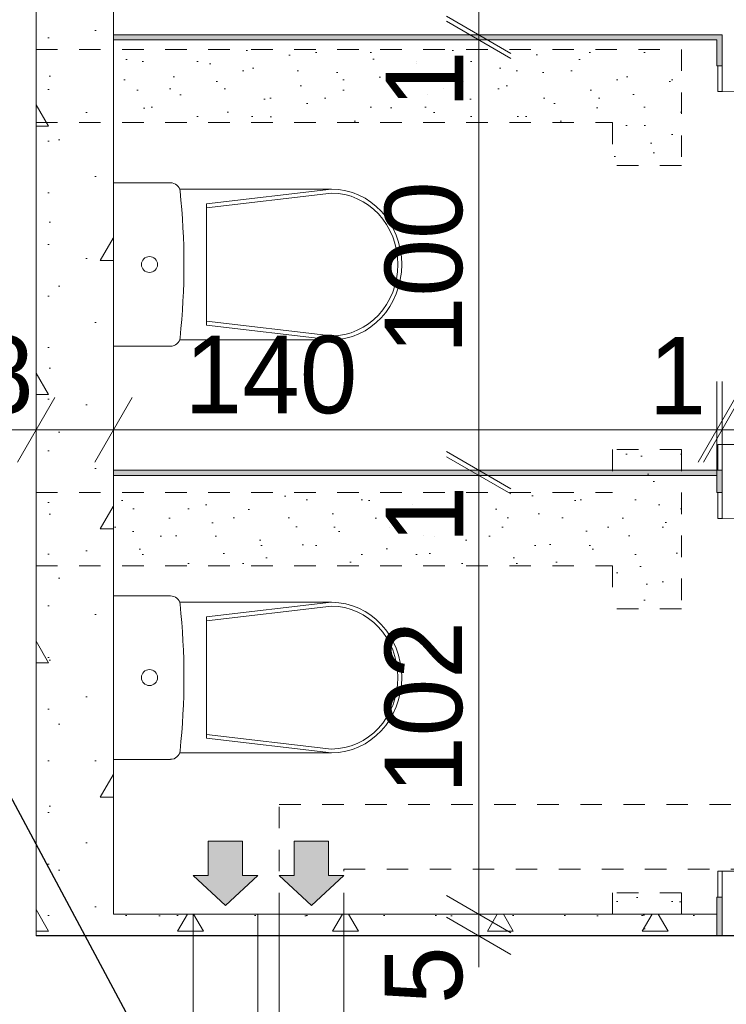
# Model space of a CAD drawing. Extents: x -145259 to -66341, y -2316 to 227384.
# Tile 41 of 141: x -126547 to -124904, y 97414 to 99702. Entities that reach past the tile are written whole.
import ezdxf

# ---------------------------------------------------------------- set-up
doc = ezdxf.new("R2010")
doc.units = 0
doc.header["$MEASUREMENT"] = 0
doc.linetypes.add('Hidden Line', pattern=[100, 50, -50])
for name, color, linetype in [('Arch ocieplenie', 7, 'Continuous'), ('Arch wymiary', 7, 'Continuous'), ('Arch ściany działowe', 7, 'Continuous'), ('Drzwi ArchiCAD', 7, 'Continuous'), ('INWENT wyposarzenie', 7, 'Continuous')]:
    doc.layers.add(name, color=color, linetype=linetype)
for name, color, linetype, lineweight in [('Arch ocieplenie_Nr_Pióra__21', 7, 'Continuous', 13), ('Arch wymiary_Nr_Pióra__21', 7, 'Continuous', 13), ('Arch wymiary_Nr_Pióra__5', 7, 'Continuous', 13), ('Arch ściany działowe_Nr_Pióra__15', 214, 'Continuous', 25), ('Arch ściany działowe_Nr_Pióra__5', 7, 'Continuous', 13), ('Drzwi ArchiCAD_Nr_Pióra__5', 7, 'Continuous', 13), ('Inwent kominy_Nr_Pióra__21', 7, 'Continuous', 13), ('INWENT OPISY_Nr_Pióra__21', 7, 'Continuous', 13), ('INWENT wyposarzenie_Nr_Pióra__21', 7, 'Continuous', 13), ('INWENT.ŚCIANY_Nr_Pióra__1', 7, 'Continuous', 25), ('INWENT.ŚCIANY_Nr_Pióra__20', 1, 'Continuous', 20)]:
    doc.layers.add(name, color=color, linetype=linetype, lineweight=lineweight)
doc.layers.add('Arch wyburzenia_Nr_Pióra__2', color=7, linetype='Continuous', lineweight=13, true_color=0x7f7f7f)
doc.layers.add('INWENT.ŚCIANY_Nr_Pióra__2', color=7, linetype='Continuous', lineweight=13, true_color=0x7f7f7f)
doc.styles.add('GENERATED_STYLE_1', font='txt')
doc.dimstyles.new('GENERATED_STYLE__1', dxfattribs={"dimtxt": 179.999995, "dimasz": 114, "dimexe": 0.18, "dimexo": 0, "dimgap": 0.09, "dimtad": 1, "dimdec": 0, "dimlfac": 0.1, "dimzin": 0, "dimdsep": 46, "dimtxsty": 'GENERATED_STYLE_1', "dimblk": 'ARROWHEAD_2', "dimblk1": 'ARROWHEAD_2', "dimblk2": 'ARROWHEAD_2', "dimcen": 0.09, "dimclrd": 7, "dimclre": 7, "dimclrt": 7, "dimazin": 0, "dimtfac": 1, "dimtdec": 4, "dimtmove": 0, "dimatfit": 3, "dimfxl": 0, "dimtolj": 1, "dimtzin": 0, "dimarcsym": 0})
doc.dimstyles.new('GENERATED_STYLE__2', dxfattribs={"dimtxt": 179.999995, "dimasz": 114, "dimexe": 0.18, "dimexo": 0, "dimgap": 0.09, "dimtad": 1, "dimtih": 1, "dimtoh": 1, "dimdec": 0, "dimlfac": 0.1, "dimzin": 0, "dimdsep": 46, "dimtxsty": 'GENERATED_STYLE_1', "dimblk": 'ARROWHEAD_2', "dimblk1": 'ARROWHEAD_2', "dimblk2": 'ARROWHEAD_2', "dimcen": 0.09, "dimclrd": 7, "dimclre": 7, "dimclrt": 7, "dimazin": 0, "dimtfac": 1, "dimtdec": 4, "dimtmove": 0, "dimatfit": 3, "dimfxl": 0, "dimtolj": 1, "dimtzin": 0, "dimarcsym": 0})
doc.dimstyles.new('GENERATED_STYLE__3', dxfattribs={"dimtxt": 179.999995, "dimasz": 114, "dimexe": 0.18, "dimexo": 0, "dimgap": 0.09, "dimtad": 1, "dimtih": 1, "dimtoh": 1, "dimdec": 0, "dimlfac": 0.1, "dimzin": 0, "dimdsep": 46, "dimtxsty": 'GENERATED_STYLE_1', "dimblk": 'ARROWHEAD_2', "dimblk1": 'ARROWHEAD_2', "dimblk2": 'ARROWHEAD_2', "dimcen": 0.09, "dimclrd": 7, "dimclre": 7, "dimclrt": 7, "dimazin": 0, "dimtfac": 1, "dimtdec": 4, "dimtmove": 2, "dimatfit": 3, "dimfxl": 0, "dimtolj": 1, "dimtzin": 0, "dimarcsym": 0})
doc.dimstyles.new('GENERATED_STYLE__9', dxfattribs={"dimtxt": 0.18, "dimasz": 109.44, "dimexe": 0.18, "dimexo": 0.0625, "dimgap": 0.09, "dimtad": 0, "dimtih": 1, "dimtoh": 1, "dimdec": 4, "dimzin": 0, "dimdsep": 46, "dimcen": 0.09, "dimadec": 0, "dimazin": 0, "dimtfac": 1, "dimtdec": 4, "dimtmove": 0, "dimatfit": 3, "dimldrblk": 'ARROWHEAD_11', "dimfxl": 0, "dimtolj": 1, "dimtzin": 0, "dimarcsym": 0})
pattern_1 = [(45, (0, 200), (-63.63961, 63.63961), [0, -60, 0, -90]), (110, (200, 200), (84.572336, 30.781813), [0, -44, 0, -76])]
pattern_2 = [(0, (0, 0), (0, 623.5383), [60, -300]), (0, (180, 311.8), (0, 623.5383), [60, -300]), (60, (0, 0), (-540, 311.7692), [60, -300]), (60, (360, 0), (-540, 311.7692), [60, -300]), (120, (60, 0), (540, 311.7692), [60, -300]), (120, (420, 0), (540, 311.7692), [60, -300]), (0, (0, 60), (0, 120.000005), [0, -120, 0, -180.00001]), (45, (60, 60), (-84.85282, 84.85282), [0, -90, 0, -150.00001])]

# ---------------------------------------------------------------- blocks, each defined once
blk = doc.blocks.new('Ściana_194', base_point=(-126508.7, 97573.6))
at = {"layer": 'Arch ocieplenie_Nr_Pióra__21', "linetype": 'Continuous'}
h = blk.add_hatch(dxfattribs=at)
h.set_pattern_fill('Structural_Concrete', color=256, style=0, pattern_type=2)
h.set_pattern_definition(pattern_2)
h.paths.add_polyline_path([(-126328.7, 97623.6), (-126328.7, 100693.6), (-126508.7, 100873.6), (-126508.7, 97573.6)], flags=0)
for p, q in [((-126508.7, 100873.6), (-126508.7, 97573.6)), ((-126328.7, 97623.6), (-126328.7, 100693.6))]:
    blk.add_line(p, q, dxfattribs=at)
blk = doc.blocks.new('D1 Drzwi proste 14_7')
at = {"layer": 'Drzwi ArchiCAD_Nr_Pióra__5', "linetype": 'Continuous'}
for p, q in [((410, 0), (410, 820)), ((-410, 0), (-470, 0)), ((-470, 0), (-470, -10)), ((-470, 0), (-470, -10)), ((-410, -10), (-410, 0)), ((470, 0), (410, 0)), ((410, 0), (410, -10)), ((470, -10), (470, 0)), ((470, 0), (470, -10)), ((-470, -10), (-410, -10)), ((410, -10), (470, -10))]:
    blk.add_line(p, q, dxfattribs=at)
blk.add_arc((410, 0), 820, 90, 180, dxfattribs=at)
blk = doc.blocks.new('Ściana_195', base_point=(-124914.4, 97573.6))
at = {"layer": 'Arch ściany działowe_Nr_Pióra__15', "linetype": 'Continuous'}
for points in [[(-124914.4, 99667.6), (-124926.4, 99655.6), (-124926.4, 99595.6), (-124924.4, 99595.6), (-124914.4, 99595.6)], [(-124926.4, 98603.6), (-124924.4, 98603.6), (-124914.4, 98603.6), (-124914.4, 98655.6), (-124924.4, 98655.6), (-124926.4, 98655.6)], [(-124926.4, 97573.6), (-124914.4, 97573.6), (-124914.4, 97663.6), (-124924.4, 97663.6), (-124926.4, 97663.6)]]:
    blk.add_hatch(color=256, dxfattribs=at).paths.add_polyline_path(points, flags=0)
at = {"layer": 'Arch ściany działowe_Nr_Pióra__5', "linetype": 'Continuous'}
for p, q in [((-124926.4, 99655.6), (-124926.4, 99595.6)), ((-124914.4, 99595.6), (-124914.4, 99667.6)), ((-124924.4, 99595.6), (-124926.4, 99595.6)), ((-124914.4, 99595.6), (-124924.4, 99595.6)), ((-124924.4, 98655.6), (-124926.4, 98655.6)), ((-124926.4, 98655.6), (-124926.4, 98603.6)), ((-124914.4, 98655.6), (-124924.4, 98655.6)), ((-124914.4, 98603.6), (-124914.4, 98655.6)), ((-124924.4, 98603.6), (-124926.4, 98603.6)), ((-124914.4, 98603.6), (-124924.4, 98603.6)), ((-124924.4, 97663.6), (-124926.4, 97663.6)), ((-124926.4, 97663.6), (-124926.4, 97573.6)), ((-124914.4, 97663.6), (-124924.4, 97663.6)), ((-124914.4, 97573.6), (-124914.4, 97663.6)), ((-124926.4, 97573.6), (-124914.4, 97573.6))]:
    blk.add_line(p, q, dxfattribs=at)
at = {"layer": 'Drzwi ArchiCAD', "color": 8, "linetype": 'Continuous', "lineweight": 13, "true_color": 0x7f7f7f, "zscale": 1000, "rotation": -90.00000000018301}
for p in [(-124914.4, 99125.6), (-124914.4, 98133.6)]:
    blk.add_blockref('D1 Drzwi proste 14_7', p, dxfattribs=at)
blk = doc.blocks.new('Ściana_196', base_point=(-126328.7, 98643.6))
at = {"layer": 'Arch ściany działowe_Nr_Pióra__15', "linetype": 'Continuous'}
blk.add_hatch(color=256, dxfattribs=at).paths.add_polyline_path([(-126328.7, 98643.6), (-124926.4, 98643.6), (-124926.4, 98655.6), (-126328.7, 98655.6)], flags=0)
at = {"layer": 'Arch ściany działowe_Nr_Pióra__5', "linetype": 'Continuous'}
for p, q in [((-124926.4, 98655.6), (-126328.7, 98655.6)), ((-126328.7, 98655.6), (-126328.7, 98643.6)), ((-126328.7, 98643.6), (-124926.4, 98643.6)), ((-124926.4, 98643.6), (-124926.4, 98655.6))]:
    blk.add_line(p, q, dxfattribs=at)
blk = doc.blocks.new('Ściana_197', base_point=(-126328.7, 99655.6))
at = {"layer": 'Arch ściany działowe_Nr_Pióra__15', "linetype": 'Continuous'}
blk.add_hatch(color=256, dxfattribs=at).paths.add_polyline_path([(-126328.7, 99655.6), (-124926.4, 99655.6), (-124914.4, 99667.6), (-126328.7, 99667.6)], flags=0)
at = {"layer": 'Arch ściany działowe_Nr_Pióra__5', "linetype": 'Continuous'}
for p, q in [((-124914.4, 99667.6), (-126328.7, 99667.6)), ((-126328.7, 99667.6), (-126328.7, 99655.6)), ((-126328.7, 99655.6), (-124926.4, 99655.6))]:
    blk.add_line(p, q, dxfattribs=at)
blk = doc.blocks.new('Ściana_198', base_point=(-126508.7, 97573.6))
at = {"layer": 'Arch ocieplenie_Nr_Pióra__21', "linetype": 'Continuous'}
h = blk.add_hatch(dxfattribs=at)
h.set_pattern_fill('Structural_Concrete', color=256, style=0, pattern_type=2)
h.set_pattern_definition(pattern_2)
h.paths.add_polyline_path([(-126508.7, 97573.6), (-124926.4, 97573.6), (-124926.4, 97623.6), (-126328.7, 97623.6)], flags=0)
for p, q in [((-124926.4, 97623.6), (-126328.7, 97623.6)), ((-124926.4, 97573.6), (-124926.4, 97623.6)), ((-126508.7, 97573.6), (-124926.4, 97573.6))]:
    blk.add_line(p, q, dxfattribs=at)
blk = doc.blocks.new('Symbol WC 2 14_39', base_point=(-126328.7, 98363.6))
at = {"layer": 'INWENT wyposarzenie_Nr_Pióra__21', "linetype": 'Continuous'}
for p, q in [((-126328.7, 98363.6), (-126328.7, 97983.6)), ((-126328.7, 98363.6), (-126196.3, 98363.6)), ((-126174.9, 98348.5), (-125822, 98348.5)), ((-125822.4, 98348.5), (-126113, 98314.5)), ((-125822.4, 98339.6), (-126113, 98305.6)), ((-126113, 98173.6), (-126113, 98314.5)), ((-126113, 98173.6), (-126113, 98032.7)), ((-125822.4, 98007.6), (-126113, 98041.6)), ((-125822.4, 97998.7), (-126113, 98032.7)), ((-126328.7, 97983.6), (-126196.3, 97983.6)), ((-126175.1, 97998.7), (-125822, 97998.7))]:
    blk.add_line(p, q, dxfattribs=at)
for centre, major_axis, ratio, start_param, end_param in [((-126196.3, 98341.5), (22.3, 0), 0.989247, 0.109401, 1.570796), ((-125822, 98173.6), (0, 174.9), 0.933096, 3.141593, 6.283185), ((-127808.5, 98173.6), (1643.4, 0), 0.989247, 6.178338, 6.388154), ((-125822.4, 98173.6), (0, 166), 0.93174, 3.141593, 6.283185), ((-126196.3, 98005.7), (22.3, 0), 0.989247, 4.712389, 6.18277)]:
    blk.add_ellipse(centre, major_axis=major_axis, ratio=ratio, start_param=start_param, end_param=end_param, dxfattribs=at)
blk.add_ellipse((-126245.2, 98173.6), major_axis=(18.7, 0), ratio=0.989247, dxfattribs=at)
blk = doc.blocks.new('Symbol WC 2 14_40', base_point=(-126328.7, 99323.6))
at = {"layer": 'INWENT wyposarzenie_Nr_Pióra__21', "linetype": 'Continuous'}
for p, q in [((-126328.7, 99323.6), (-126328.7, 98943.6)), ((-126328.7, 99323.6), (-126196.3, 99323.6)), ((-126174.9, 99308.5), (-125822, 99308.5)), ((-125822.4, 99308.5), (-126113, 99274.5)), ((-125822.4, 99299.6), (-126113, 99265.6)), ((-126113, 99133.6), (-126113, 99274.5)), ((-126113, 99133.6), (-126113, 98992.7)), ((-125822.4, 98967.6), (-126113, 99001.6)), ((-125822.4, 98958.7), (-126113, 98992.7)), ((-126328.7, 98943.6), (-126196.3, 98943.6)), ((-126175.1, 98958.7), (-125822, 98958.7))]:
    blk.add_line(p, q, dxfattribs=at)
for centre, major_axis, ratio, start_param, end_param in [((-126196.3, 99301.5), (22.3, 0), 0.989247, 0.109401, 1.570796), ((-125822, 99133.6), (0, 174.9), 0.933096, 3.141593, 6.283185), ((-127808.5, 99133.6), (1643.4, 0), 0.989247, 6.178338, 6.388154), ((-125822.4, 99133.6), (0, 166), 0.93174, 3.141593, 6.283185), ((-126196.3, 98965.7), (22.3, 0), 0.989247, 4.712389, 6.18277)]:
    blk.add_ellipse(centre, major_axis=major_axis, ratio=ratio, start_param=start_param, end_param=end_param, dxfattribs=at)
blk.add_ellipse((-126245.2, 99133.6), major_axis=(18.7, 0), ratio=0.989247, dxfattribs=at)
blk = doc.blocks.new('*D1401')
at = {"layer": 'Arch wymiary_Nr_Pióra__5', "linetype": 'Continuous'}
for p, q in [((-126508.7, 98636.9), (-126508.7, 98861.9)), ((-126328.7, 98636.9), (-126328.7, 98861.9)), ((-126465.4, 98824.4), (-126552, 98674.4)), ((-126285.4, 98824.4), (-126372, 98674.4)), ((-126582.1, 98749.4), (-126508.7, 98749.4)), ((-126508.7, 98749.4), (-126328.7, 98749.4))]:
    blk.add_line(p, q, dxfattribs=at)
at = {"layer": 'Arch wymiary_Nr_Pióra__21', "char_height": 180, "attachment_point": 7, "style": 'GENERATED_STYLE_1'}
for s, insert in [('{18}', (-126782.5, 98785.4)), ('{140}', (-126163.6, 98785.4)), ('{1}', (-125085, 98785.4)), ('{155}', (-124293, 98785.4)), ('{12}', (-123205.4, 98785.4)), ('{196}', (-122326.3, 98785.4))]:
    blk.add_mtext(s, dxfattribs=dict(at, insert=insert))
blk = doc.blocks.new('ARROWHEAD_2')
at = {"color": 0, "linetype": 'Continuous', "lineweight": 0}
for p, q in [((-0.378, -0.655), (0.378, 0.655)), ((0, 0), (-1, 0))]:
    blk.add_line(p, q, dxfattribs=at)
blk = doc.blocks.new('*D1402')
at = {"layer": 'Arch wymiary_Nr_Pióra__5', "linetype": 'Continuous'}
for p, q in [((-126328.7, 98636.9), (-126328.7, 98861.9)), ((-124926.4, 98636.9), (-124926.4, 98861.9)), ((-126285.4, 98824.4), (-126372, 98674.4)), ((-124969.7, 98674.4), (-124883.1, 98824.4)), ((-124871.1, 98824.4), (-124957.7, 98674.4)), ((-126328.7, 98749.4), (-124926.4, 98749.4))]:
    blk.add_line(p, q, dxfattribs=at)
at = {"layer": 'Arch wymiary_Nr_Pióra__21', "char_height": 180, "attachment_point": 7, "style": 'GENERATED_STYLE_1'}
for s, insert in [('{18}', (-126782.5, 98785.4)), ('{140}', (-126163.6, 98785.4)), ('{1}', (-125085, 98785.4)), ('{155}', (-124293, 98785.4)), ('{12}', (-123205.4, 98785.4)), ('{196}', (-122326.3, 98785.4))]:
    blk.add_mtext(s, dxfattribs=dict(at, insert=insert))
blk = doc.blocks.new('*D1403')
at = {"layer": 'Arch wymiary_Nr_Pióra__5', "linetype": 'Continuous'}
for p, q in [((-124926.4, 98636.9), (-124926.4, 98861.9)), ((-124914.4, 98636.9), (-124914.4, 98861.9)), ((-124969.7, 98674.4), (-124883.1, 98824.4)), ((-124871.1, 98824.4), (-124957.7, 98674.4)), ((-124926.4, 98749.4), (-124914.4, 98749.4))]:
    blk.add_line(p, q, dxfattribs=at)
at = {"layer": 'Arch wymiary_Nr_Pióra__21', "char_height": 180, "attachment_point": 7, "style": 'GENERATED_STYLE_1'}
for s, insert in [('{18}', (-126782.5, 98785.4)), ('{140}', (-126163.6, 98785.4)), ('{1}', (-125085, 98785.4)), ('{155}', (-124293, 98785.4)), ('{12}', (-123205.4, 98785.4)), ('{196}', (-122326.3, 98785.4))]:
    blk.add_mtext(s, dxfattribs=dict(at, insert=insert))
blk = doc.blocks.new('*D1404')
at = {"layer": 'Arch wymiary_Nr_Pióra__5', "linetype": 'Continuous'}
for p, q in [((-124914.4, 98636.9), (-124914.4, 98861.9)), ((-123368.7, 98636.9), (-123368.7, 98861.9)), ((-124969.7, 98674.4), (-124883.1, 98824.4)), ((-124871.1, 98824.4), (-124957.7, 98674.4)), ((-123325.4, 98824.4), (-123412, 98674.4)), ((-124914.4, 98749.4), (-123368.7, 98749.4))]:
    blk.add_line(p, q, dxfattribs=at)
at = {"layer": 'Arch wymiary_Nr_Pióra__21', "char_height": 180, "attachment_point": 7, "style": 'GENERATED_STYLE_1'}
for s, insert in [('{18}', (-126782.5, 98785.4)), ('{140}', (-126163.6, 98785.4)), ('{1}', (-125085, 98785.4)), ('{155}', (-124293, 98785.4)), ('{12}', (-123205.4, 98785.4)), ('{196}', (-122326.3, 98785.4))]:
    blk.add_mtext(s, dxfattribs=dict(at, insert=insert))
blk = doc.blocks.new('*D1405')
at = {"layer": 'Arch wymiary_Nr_Pióra__5', "linetype": 'Continuous'}
for p, q in [((-123368.7, 98636.9), (-123368.7, 98861.9)), ((-123248.7, 98636.9), (-123248.7, 98861.9)), ((-123325.4, 98824.4), (-123412, 98674.4)), ((-123205.4, 98824.4), (-123292, 98674.4)), ((-123368.7, 98749.4), (-123248.7, 98749.4))]:
    blk.add_line(p, q, dxfattribs=at)
at = {"layer": 'Arch wymiary_Nr_Pióra__21', "char_height": 180, "attachment_point": 7, "style": 'GENERATED_STYLE_1'}
for s, insert in [('{18}', (-126782.5, 98785.4)), ('{140}', (-126163.6, 98785.4)), ('{1}', (-125085, 98785.4)), ('{155}', (-124293, 98785.4)), ('{12}', (-123205.4, 98785.4)), ('{196}', (-122326.3, 98785.4))]:
    blk.add_mtext(s, dxfattribs=dict(at, insert=insert))
blk = doc.blocks.new('*D1406')
at = {"layer": 'Arch wymiary_Nr_Pióra__5', "linetype": 'Continuous'}
for p, q in [((-123248.7, 98636.9), (-123248.7, 98861.9)), ((-121288.7, 98636.9), (-121288.7, 98861.9)), ((-123205.4, 98824.4), (-123292, 98674.4)), ((-121332, 98674.4), (-121245.4, 98824.4)), ((-123248.7, 98749.4), (-121288.7, 98749.4)), ((-121288.7, 98749.4), (-121215.4, 98749.4))]:
    blk.add_line(p, q, dxfattribs=at)
at = {"layer": 'Arch wymiary_Nr_Pióra__21', "char_height": 180, "attachment_point": 7, "style": 'GENERATED_STYLE_1'}
for s, insert in [('{18}', (-126782.5, 98785.4)), ('{140}', (-126163.6, 98785.4)), ('{1}', (-125085, 98785.4)), ('{155}', (-124293, 98785.4)), ('{12}', (-123205.4, 98785.4)), ('{196}', (-122326.3, 98785.4))]:
    blk.add_mtext(s, dxfattribs=dict(at, insert=insert))
blk = doc.blocks.new('*D1407')
at = {"layer": 'Arch wymiary_Nr_Pióra__5', "linetype": 'Continuous'}
for p, q in [((-125554.9, 97666.9), (-125404.9, 97580.3)), ((-125367.4, 97623.6), (-125592.4, 97623.6)), ((-125554.9, 97616.9), (-125404.9, 97530.3)), ((-125479.9, 97573.6), (-125479.9, 97623.6)), ((-125367.4, 97573.6), (-125592.4, 97573.6)), ((-125479.9, 97500.3), (-125479.9, 97573.6))]:
    blk.add_line(p, q, dxfattribs=at)
at = {"layer": 'Arch wymiary_Nr_Pióra__21', "char_height": 180, "attachment_point": 7, "rotation": 90, "style": 'GENERATED_STYLE_1'}
for s, insert in [('{18}', (-125515.9, 100419.9)), ('{103}', (-125515.9, 99892.6)), ('{1}', (-125515.9, 99497.1)), ('{100}', (-125515.9, 98925.2)), ('{1}', (-125515.9, 98485.1)), ('{102}', (-125515.9, 97903.2)), ('{5}', (-125515.9, 97415.1))]:
    blk.add_mtext(s, dxfattribs=dict(at, insert=insert))
blk = doc.blocks.new('*D1408')
at = {"layer": 'Arch wymiary_Nr_Pióra__5', "linetype": 'Continuous'}
for p, q in [((-125554.9, 98698.9), (-125404.9, 98612.3)), ((-125404.9, 98600.3), (-125554.9, 98686.9)), ((-125367.4, 98643.6), (-125592.4, 98643.6)), ((-125479.9, 97623.6), (-125479.9, 98643.6)), ((-125554.9, 97666.9), (-125404.9, 97580.3)), ((-125367.4, 97623.6), (-125592.4, 97623.6))]:
    blk.add_line(p, q, dxfattribs=at)
at = {"layer": 'Arch wymiary_Nr_Pióra__21', "char_height": 180, "attachment_point": 7, "rotation": 90, "style": 'GENERATED_STYLE_1'}
for s, insert in [('{18}', (-125515.9, 100419.9)), ('{103}', (-125515.9, 99892.6)), ('{1}', (-125515.9, 99497.1)), ('{100}', (-125515.9, 98925.2)), ('{1}', (-125515.9, 98485.1)), ('{102}', (-125515.9, 97903.2)), ('{5}', (-125515.9, 97415.1))]:
    blk.add_mtext(s, dxfattribs=dict(at, insert=insert))
blk = doc.blocks.new('*D1409')
at = {"layer": 'Arch wymiary_Nr_Pióra__5', "linetype": 'Continuous'}
for p, q in [((-125554.9, 98698.9), (-125404.9, 98612.3)), ((-125404.9, 98600.3), (-125554.9, 98686.9)), ((-125367.4, 98655.6), (-125592.4, 98655.6)), ((-125367.4, 98643.6), (-125592.4, 98643.6)), ((-125479.9, 98643.6), (-125479.9, 98655.6))]:
    blk.add_line(p, q, dxfattribs=at)
at = {"layer": 'Arch wymiary_Nr_Pióra__21', "char_height": 180, "attachment_point": 7, "rotation": 90, "style": 'GENERATED_STYLE_1'}
for s, insert in [('{18}', (-125515.9, 100419.9)), ('{103}', (-125515.9, 99892.6)), ('{1}', (-125515.9, 99497.1)), ('{100}', (-125515.9, 98925.2)), ('{1}', (-125515.9, 98485.1)), ('{102}', (-125515.9, 97903.2)), ('{5}', (-125515.9, 97415.1))]:
    blk.add_mtext(s, dxfattribs=dict(at, insert=insert))
blk = doc.blocks.new('*D1410')
at = {"layer": 'Arch wymiary_Nr_Pióra__5', "linetype": 'Continuous'}
for p, q in [((-125554.9, 99710.9), (-125404.9, 99624.3)), ((-125404.9, 99612.3), (-125554.9, 99698.9)), ((-125367.4, 99655.6), (-125592.4, 99655.6)), ((-125479.9, 98655.6), (-125479.9, 99655.6)), ((-125554.9, 98698.9), (-125404.9, 98612.3)), ((-125404.9, 98600.3), (-125554.9, 98686.9)), ((-125367.4, 98655.6), (-125592.4, 98655.6))]:
    blk.add_line(p, q, dxfattribs=at)
at = {"layer": 'Arch wymiary_Nr_Pióra__21', "char_height": 180, "attachment_point": 7, "rotation": 90, "style": 'GENERATED_STYLE_1'}
for s, insert in [('{18}', (-125515.9, 100419.9)), ('{103}', (-125515.9, 99892.6)), ('{1}', (-125515.9, 99497.1)), ('{100}', (-125515.9, 98925.2)), ('{1}', (-125515.9, 98485.1)), ('{102}', (-125515.9, 97903.2)), ('{5}', (-125515.9, 97415.1))]:
    blk.add_mtext(s, dxfattribs=dict(at, insert=insert))
blk = doc.blocks.new('*D1411')
at = {"layer": 'Arch wymiary_Nr_Pióra__5', "linetype": 'Continuous'}
for p, q in [((-125554.9, 99710.9), (-125404.9, 99624.3)), ((-125404.9, 99612.3), (-125554.9, 99698.9)), ((-125367.4, 99667.6), (-125592.4, 99667.6)), ((-125367.4, 99655.6), (-125592.4, 99655.6)), ((-125479.9, 99655.6), (-125479.9, 99667.6))]:
    blk.add_line(p, q, dxfattribs=at)
at = {"layer": 'Arch wymiary_Nr_Pióra__21', "char_height": 180, "attachment_point": 7, "rotation": 90, "style": 'GENERATED_STYLE_1'}
for s, insert in [('{18}', (-125515.9, 100419.9)), ('{103}', (-125515.9, 99892.6)), ('{1}', (-125515.9, 99497.1)), ('{100}', (-125515.9, 98925.2)), ('{1}', (-125515.9, 98485.1)), ('{102}', (-125515.9, 97903.2)), ('{5}', (-125515.9, 97415.1))]:
    blk.add_mtext(s, dxfattribs=dict(at, insert=insert))
blk = doc.blocks.new('*D1412')
at = {"layer": 'Arch wymiary_Nr_Pióra__5', "linetype": 'Continuous'}
for p, q in [((-125554.9, 100736.9), (-125404.9, 100650.3)), ((-125367.4, 100693.6), (-125592.4, 100693.6)), ((-125479.9, 99667.6), (-125479.9, 100693.6)), ((-125554.9, 99710.9), (-125404.9, 99624.3)), ((-125404.9, 99612.3), (-125554.9, 99698.9)), ((-125367.4, 99667.6), (-125592.4, 99667.6))]:
    blk.add_line(p, q, dxfattribs=at)
at = {"layer": 'Arch wymiary_Nr_Pióra__21', "char_height": 180, "attachment_point": 7, "rotation": 90, "style": 'GENERATED_STYLE_1'}
for s, insert in [('{18}', (-125515.9, 100419.9)), ('{103}', (-125515.9, 99892.6)), ('{1}', (-125515.9, 99497.1)), ('{100}', (-125515.9, 98925.2)), ('{1}', (-125515.9, 98485.1)), ('{102}', (-125515.9, 97903.2)), ('{5}', (-125515.9, 97415.1))]:
    blk.add_mtext(s, dxfattribs=dict(at, insert=insert))
blk = doc.blocks.new('*D1413')
at = {"layer": 'Arch wymiary_Nr_Pióra__5', "linetype": 'Continuous'}
for p, q in [((-125479.9, 100873.6), (-125479.9, 100947)), ((-125404.9, 100830.3), (-125554.9, 100916.9)), ((-125367.4, 100873.6), (-125592.4, 100873.6)), ((-125479.9, 100693.6), (-125479.9, 100873.6)), ((-125554.9, 100736.9), (-125404.9, 100650.3)), ((-125367.4, 100693.6), (-125592.4, 100693.6))]:
    blk.add_line(p, q, dxfattribs=at)
at = {"layer": 'Arch wymiary_Nr_Pióra__21', "char_height": 180, "attachment_point": 7, "rotation": 90, "style": 'GENERATED_STYLE_1'}
for s, insert in [('{18}', (-125515.9, 100419.9)), ('{103}', (-125515.9, 99892.6)), ('{1}', (-125515.9, 99497.1)), ('{100}', (-125515.9, 98925.2)), ('{1}', (-125515.9, 98485.1)), ('{102}', (-125515.9, 97903.2)), ('{5}', (-125515.9, 97415.1))]:
    blk.add_mtext(s, dxfattribs=dict(at, insert=insert))
blk = doc.blocks.new('*D1425')
at = {"layer": 'Arch wymiary_Nr_Pióra__5', "linetype": 'Continuous'}
for p, q in [((-124570, 97413.6), (-124570, 97487)), ((-124495, 97370.3), (-124645, 97456.9)), ((-124457.5, 97413.6), (-124682.5, 97413.6)), ((-124570, 96718.6), (-124570, 97413.6)), ((-124645, 96761.9), (-124495, 96675.3)), ((-124457.5, 96718.6), (-124682.5, 96718.6))]:
    blk.add_line(p, q, dxfattribs=at)
at = {"layer": 'Arch wymiary_Nr_Pióra__21', "char_height": 180, "attachment_point": 7, "rotation": 90, "style": 'GENERATED_STYLE_1'}
for s, insert in [('{69}', (-124606, 96950.9)), ('{10}', (-124606, 96349.9))]:
    blk.add_mtext(s, dxfattribs=dict(at, insert=insert))
blk = doc.blocks.new('ARROWHEAD_11')
at = {"color": 0, "linetype": 'Continuous', "lineweight": 0}
blk.add_line((0, 0), (-1, 0), dxfattribs=at)
at = {"color": 0, "linetype": 'Continuous', "lineweight": 0, "const_width": 0.25, "flags": 128}
blk.add_lwpolyline([(-0.125, 0, 1), (0.125, 0, 1)], format="xyb", close=True, dxfattribs=at)

msp = doc.modelspace()

# ---------------------------------------------------------------- hatches: boundary and pattern name
at = {"layer": 'Arch wyburzenia_Nr_Pióra__2', "linetype": 'Continuous'}
h = msp.add_hatch(dxfattribs=at)
h.set_pattern_fill('Cut_Stone', color=256, style=0, pattern_type=2)
h.set_pattern_definition(pattern_1)
h.paths.add_polyline_path([(-125168.7, 99463.6), (-125168.7, 99363.6), (-125008.7, 99363.6), (-125008.7, 99564.4), (-125053.5, 99564.4), (-125053.5, 99633.6), (-126328.7, 99633.6), (-126328.7, 99463.6)], flags=0)
h = msp.add_hatch(dxfattribs=at)
h.set_pattern_fill('Cut_Stone', color=256, style=0, pattern_type=2)
h.set_pattern_definition(pattern_1)
h.paths.add_polyline_path([(-125168.7, 98603.6), (-126328.7, 98603.6), (-126328.7, 98433.6), (-125168.7, 98433.6), (-125168.7, 98333.6), (-125008.7, 98333.6), (-125008.7, 98703.6), (-125168.7, 98703.6)], flags=0)
h = msp.add_hatch(dxfattribs=at)
h.set_pattern_fill('Cut_Stone', color=256, style=0, pattern_type=2)
h.set_pattern_definition(pattern_1)
h.paths.add_polyline_path([(-125168.7, 97673.6), (-125168.7, 97573.6), (-125008.7, 97573.6), (-125008.7, 97673.6)], flags=0)
at = {"layer": 'Inwent kominy_Nr_Pióra__21', "linetype": 'Continuous'}
for points in [[(-125993.7, 97713.6), (-126028.7, 97713.6), (-126028.7, 97793.6), (-126108.7, 97793.6), (-126108.7, 97713.6), (-126143.7, 97713.6), (-126068.7, 97643.6)], [(-125793.7, 97713.6), (-125828.7, 97713.6), (-125828.7, 97793.6), (-125908.7, 97793.6), (-125908.7, 97713.6), (-125943.7, 97713.6), (-125868.7, 97643.6)]]:
    msp.add_hatch(color=256, dxfattribs=at).paths.add_polyline_path(points, flags=0)

# ---------------------------------------------------------------- linework, layer by layer
at = {"layer": 'Inwent kominy_Nr_Pióra__21', "linetype": 'Hidden Line'}
for p, q in [((-125943.7, 97623.6), (-125943.7, 97878.3)), ((-125943.7, 97878.3), (-123248.7, 97878.3)), ((-125793.7, 97623.6), (-125793.7, 97728.3)), ((-125793.7, 97728.3), (-123248.7, 97728.3))]:
    msp.add_line(p, q, dxfattribs=at)
at = {"layer": 'Inwent kominy_Nr_Pióra__21', "linetype": 'Continuous'}
for p, q in [((-126028.7, 97793.6), (-126108.7, 97793.6)), ((-126108.7, 97793.6), (-126108.7, 97713.6)), ((-126028.7, 97713.6), (-126028.7, 97793.6)), ((-125828.7, 97793.6), (-125908.7, 97793.6)), ((-125908.7, 97793.6), (-125908.7, 97713.6)), ((-125828.7, 97713.6), (-125828.7, 97793.6)), ((-126068.7, 97643.6), (-126143.7, 97713.6)), ((-126108.7, 97713.6), (-126143.7, 97713.6)), ((-126068.7, 97643.6), (-125993.7, 97713.6)), ((-126028.7, 97713.6), (-125993.7, 97713.6)), ((-125868.7, 97643.6), (-125943.7, 97713.6)), ((-125908.7, 97713.6), (-125943.7, 97713.6)), ((-125868.7, 97643.6), (-125793.7, 97713.6)), ((-125828.7, 97713.6), (-125793.7, 97713.6)), ((-126143.7, 97303.6), (-126143.7, 97623.6)), ((-125993.7, 97303.6), (-125993.7, 97623.6)), ((-125943.7, 97303.6), (-125943.7, 97623.6)), ((-125793.7, 97303.6), (-125793.7, 97623.6))]:
    msp.add_line(p, q, dxfattribs=at)
at = {"layer": 'INWENT.ŚCIANY_Nr_Pióra__1', "linetype": 'Continuous'}
msp.add_line((-123308.7, 97573.6), (-126508.7, 97573.6), dxfattribs=at)
at = {"layer": 'INWENT.ŚCIANY_Nr_Pióra__2', "linetype": 'Hidden Line'}
for p, q in [((-126508.7, 99633.6), (-125008.7, 99633.6)), ((-125008.7, 99633.6), (-125008.7, 99363.6)), ((-126508.7, 99463.6), (-125168.7, 99463.6)), ((-125168.7, 99463.6), (-125168.7, 99363.6)), ((-125008.7, 99363.6), (-125168.7, 99363.6)), ((-125008.7, 98703.6), (-125168.7, 98703.6)), ((-125168.7, 98703.6), (-125168.7, 98603.6)), ((-125008.7, 98703.6), (-125008.7, 98333.6)), ((-126508.7, 98603.6), (-125168.7, 98603.6)), ((-126508.7, 98433.6), (-125168.7, 98433.6)), ((-125168.7, 98433.6), (-125168.7, 98333.6)), ((-125008.7, 98333.6), (-125168.7, 98333.6)), ((-125008.7, 97673.6), (-125168.7, 97673.6)), ((-125168.7, 97673.6), (-125168.7, 97573.6)), ((-125008.7, 97673.6), (-125008.7, 97573.6))]:
    msp.add_line(p, q, dxfattribs=at)
at = {"layer": 'INWENT.ŚCIANY_Nr_Pióra__20', "linetype": 'Continuous'}
msp.add_line((-126508.7, 97573.6), (-126508.7, 100873.6), dxfattribs=at)

# ---------------------------------------------------------------- block references
at = {"layer": 'Arch ocieplenie'}
for name in ['Ściana_194', 'Ściana_198']:
    msp.add_blockref(name, (-126508.7, 97573.6), dxfattribs=at)
at = {"layer": 'Arch ściany działowe'}
for name, p in [('Ściana_197', (-126328.7, 99655.6)), ('Ściana_195', (-124914.4, 97573.6)), ('Ściana_196', (-126328.7, 98643.6))]:
    msp.add_blockref(name, p, dxfattribs=at)
at = {"layer": 'INWENT wyposarzenie', "color": 104, "linetype": 'Continuous', "lineweight": 20, "true_color": 0x029e21}
for name, p in [('Symbol WC 2 14_40', (-126328.7, 99323.6)), ('Symbol WC 2 14_39', (-126328.7, 98363.6))]:
    msp.add_blockref(name, p, dxfattribs=at)

# ---------------------------------------------------------------- dimensions: what is measured, and where the dimension line sits
at = {"layer": 'Arch wymiary', "linetype": 'Continuous'}
for base, p1, p2, picture, middle in [((-125479.9, 97573.6), (-125683.7, 100693.6), (-125683.7, 100873.6), '*D1413', (-125605.9, 100556.4)), ((-125479.9, 97573.6), (-125621.6, 99667.6), (-125683.7, 100693.6), '*D1412', (-125605.9, 100097.5)), ((-125479.9, 97573.6), (-125717.6, 97573.6), (-125717.6, 97623.6), '*D1407', (-125605.9, 97483.3)), ((-125479.9, 97573.6), (-125717.6, 97623.6), (-125627.6, 98643.6), '*D1408', (-125605.9, 98108.1)), ((-125479.9, 97573.6), (-125627.6, 98643.6), (-125627.6, 98655.6), '*D1409', (-125605.9, 98553.3)), ((-125479.9, 97573.6), (-125627.6, 98655.6), (-125621.6, 99655.6), '*D1410', (-125605.9, 99130.1)), ((-125479.9, 97573.6), (-125621.6, 99655.6), (-125621.6, 99667.6), '*D1411', (-125605.9, 99565.3)), ((-124570.030984, 96623.602741), (-125008.737367, 96718.602742), (-125008.737367, 97413.602741), '*D1425', (-124696.030981, 97087.496637))]:
    dim = msp.add_linear_dim(base=base, p1=p1, p2=p2, angle=90, dimstyle='GENERATED_STYLE__1', dxfattribs=at)
    dim.commit()
    dim.dimension.update_dxf_attribs({"geometry": picture, "text_midpoint": middle})
for p1, p2, dimstyle, picture, middle in [((-126508.7, 99223.6), (-126328.7, 99223.6), 'GENERATED_STYLE__2', '*D1401', (-126645.9, 98875.4)), ((-126328.7, 99223.6), (-124926.4, 98614.6), 'GENERATED_STYLE__3', '*D1402', (-125958.7, 98875.4)), ((-124926.4, 98614.6), (-124914.4, 98614.6), 'GENERATED_STYLE__2', '*D1403', (-125016.7, 98875.4)), ((-124914.4, 98614.6), (-123368.7, 97573.6), 'GENERATED_STYLE__3', '*D1404', (-124088.1, 98875.4)), ((-123368.7, 97573.6), (-123248.7, 97573.6), 'GENERATED_STYLE__2', '*D1405', (-123068.8, 98875.4)), ((-123248.7, 97573.6), (-121288.7, 97930.4), 'GENERATED_STYLE__2', '*D1406', (-122121.4, 98875.4))]:
    dim = msp.add_linear_dim(base=(-126508.7, 98749.4), p1=p1, p2=p2, dimstyle=dimstyle, dxfattribs=at)
    dim.commit()
    dim.dimension.update_dxf_attribs({"geometry": picture, "text_midpoint": middle})

# ---------------------------------------------------------------- leaders
at = {"layer": 'INWENT OPISY_Nr_Pióra__21', "linetype": 'Continuous', "annotation_type": 0, "has_hookline": 1, "hookline_direction": 1, "text_width": 1328.6}
msp.add_leader([(-126268.7, 97338.6), (-126851.9, 98426.4), (-127104.5, 98426.4)], dimstyle='GENERATED_STYLE__9', dxfattribs=at)

doc.saveas('drawing.dxf')
